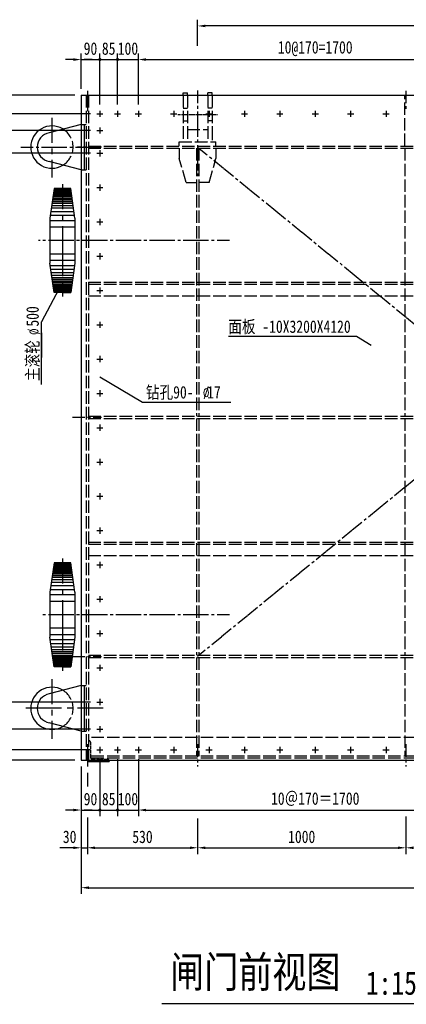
# Model space of a CAD drawing. Extents: x 7530 to 8796, y -15049 to -14057.
# Tile 3 of 6: x 7712 to 7836, y -14553 to -14237. Entities that reach past the tile are written whole.
import ezdxf

# ---------------------------------------------------------------- set-up
doc = ezdxf.new("R2010")
doc.units = 0
doc.header["$LTSCALE"] = 10
doc.header["$MEASUREMENT"] = 0
for name, pattern in [('CE', [1.07, 0.4, -0.09, 0.09, -0.09, 0.4]), ('DASHED', [0.625, 0.5, -0.125]), ('HI', [0.25, 0.2, -0.05])]:
    doc.linetypes.add(name, pattern=pattern)
doc.layers.get('0').update_dxf_attribs({"linetype": 'CONTINUOUS'})
for name, color, linetype in [('1', 4, 'CONTINUOUS'), ('BIAOZHU', 3, 'CONTINUOUS'), ('C', 50, 'CE'), ('H', 172, 'HI'), ('LAYER1', 210, 'DASHED'), ('XIXIAN', 4, 'CONTINUOUS'), ('标注', 142, 'CONTINUOUS')]:
    doc.layers.add(name, color=color, linetype=linetype)
doc.styles.add('HZ', font='txt', dxfattribs={"width": 0.8, "bigfont": 'hztxt'})
doc.styles.get("Standard").update_dxf_attribs({"font": 'txt', "width": 0.8, "height": 4})
doc.styles.add('仿宋', font='txt', dxfattribs={"width": 0.8, "height": 4})

msp = doc.modelspace()

# ---------------------------------------------------------------- linework, layer by layer
for p, q in [((7764.67, -14260.64), (7766, -14260.64)), ((7773.89, -14260.64), (7772.56, -14260.64)), ((7773.89, -14261.34), (7773.89, -14260.64)), ((7731.92, -14270.71), (7721.74, -14273.39)), ((7731.95, -14270.71), (7731.92, -14270.71)), ((7731.95, -14270.71), (7731.92, -14270.71)), ((7731.95, -14270.71), (7731.92, -14270.71)), ((7731.92, -14285.31), (7721.74, -14282.64)), ((7731.95, -14285.31), (7731.92, -14285.31)), ((7731.95, -14285.31), (7731.92, -14285.31)), ((7728.61, -14291.34), (7723.28, -14291.34)), ((7728.61, -14291.34), (7723.28, -14291.34)), ((7725.95, -14291.34), (7723.28, -14291.34)), ((7725.95, -14291.34), (7724.45, -14291.34)), ((7725.95, -14291.34), (7728.61, -14291.34)), ((7725.95, -14291.34), (7727.45, -14291.34)), ((7721.95, -14300.79), (7721.95, -14315.2)), ((7729.95, -14300.79), (7729.95, -14315.2)), ((7728.61, -14324.68), (7723.28, -14324.68)), ((7728.61, -14324.68), (7723.28, -14324.68)), ((7725.95, -14324.68), (7723.28, -14324.68)), ((7725.95, -14324.68), (7724.45, -14324.68)), ((7725.95, -14324.68), (7728.61, -14324.68)), ((7725.95, -14324.68), (7727.45, -14324.68)), ((7728.61, -14411.34), (7723.28, -14411.34)), ((7728.61, -14411.34), (7723.28, -14411.34)), ((7725.95, -14411.34), (7723.28, -14411.34)), ((7725.95, -14411.34), (7724.45, -14411.34)), ((7725.95, -14411.34), (7728.61, -14411.34)), ((7725.95, -14411.34), (7727.45, -14411.34)), ((7721.95, -14420.79), (7721.95, -14435.2)), ((7729.95, -14420.79), (7729.95, -14435.2)), ((7728.61, -14444.68), (7723.28, -14444.68)), ((7728.61, -14444.68), (7723.28, -14444.68)), ((7725.95, -14444.68), (7723.28, -14444.68)), ((7725.95, -14444.68), (7724.45, -14444.68)), ((7725.95, -14444.68), (7728.61, -14444.68)), ((7725.95, -14444.68), (7727.45, -14444.68)), ((7731.92, -14450.71), (7721.74, -14453.38)), ((7731.95, -14450.71), (7731.92, -14450.71)), ((7731.95, -14450.71), (7731.92, -14450.71)), ((7731.95, -14450.71), (7731.92, -14450.71)), ((7731.92, -14465.31), (7721.74, -14462.63)), ((7731.95, -14465.31), (7731.92, -14465.31)), ((7731.95, -14465.31), (7731.92, -14465.31))]:
    msp.add_line(p, q)
at = {"ltscale": 2}
for p, q in [((7764.67, -14261.34), (7764.67, -14260.64)), ((7766, -14261.34), (7766, -14260.64)), ((7772.56, -14261.34), (7772.56, -14260.64)), ((7731.95, -14261.34), (7731.95, -14474.68)), ((7731.95, -14261.34), (8006.61, -14261.34)), ((7723.28, -14291.34), (7721.95, -14300.79)), ((7729.95, -14300.79), (7728.61, -14291.34)), ((7723.28, -14324.68), (7721.95, -14315.23)), ((7729.95, -14315.23), (7728.61, -14324.68)), ((7723.28, -14411.34), (7721.95, -14420.79)), ((7729.95, -14420.79), (7728.61, -14411.34)), ((7723.28, -14444.68), (7721.95, -14435.23)), ((7729.95, -14435.23), (7728.61, -14444.68)), ((7731.95, -14474.68), (8006.61, -14474.68)), ((7734.28, -14474.68), (7734.28, -14475.01)), ((7734.28, -14475.01), (7740.95, -14475.01)), ((7740.95, -14474.88), (7740.95, -14475.01))]:
    msp.add_line(p, q, dxfattribs=at)
at = {"ltscale": 2, "const_width": 0.375}
msp.add_lwpolyline([(7757.75, -14552.75), (7842.04, -14552.75)], dxfattribs=at)
for centre, radius, start, end in [((7722.6, -14278.01), 6.78, 59.3807, 180), ((7722.6, -14278.01), 4.7, 100.5343, 259.4657), ((7722.6, -14278.01), 6.78, 180, 300.6193), ((7722.6, -14458.01), 6.78, 59.3807, 180), ((7722.6, -14458.01), 4.7, 100.5343, 259.4657), ((7722.6, -14458.01), 6.78, 180, 300.6193)]:
    msp.add_arc(centre, radius, start, end)
at = {"ltscale": 2}
msp.add_arc((7740.59, -14474.84), 0.355, 354.3322, 27.6876, dxfattribs=at)
at = {"layer": '1', "ltscale": 1.5}
for p, q in [((7731.95, -14270.71), (7733.45, -14270.71)), ((7732.95, -14270.71), (7732.95, -14285.31)), ((7731.92, -14285.31), (7733.45, -14285.31)), ((7731.92, -14285.31), (7733.45, -14285.31)), ((7731.95, -14450.71), (7733.45, -14450.71)), ((7732.95, -14450.71), (7732.95, -14465.31)), ((7731.92, -14465.31), (7733.45, -14465.31)), ((7731.92, -14465.31), (7733.45, -14465.31))]:
    msp.add_line(p, q, dxfattribs=at)
at = {"layer": '1'}
for p, q in [((7731.95, -14270.71), (7733.61, -14270.71)), ((7731.92, -14285.31), (7733.61, -14285.31)), ((7731.95, -14450.71), (7733.61, -14450.71)), ((7731.92, -14465.31), (7733.61, -14465.31))]:
    msp.add_line(p, q, dxfattribs=at)
at = {"layer": 'BIAOZHU', "ltscale": 2}
for p, q in [((7728.75, -14292.32), (7723.14, -14292.32)), ((7728.71, -14291.99), (7723.19, -14291.99)), ((7728.66, -14291.66), (7723.24, -14291.66)), ((7729.21, -14295.55), (7722.69, -14295.55)), ((7729.13, -14294.99), (7722.77, -14294.99)), ((7729.07, -14294.55), (7722.83, -14294.55)), ((7729, -14294.1), (7722.89, -14294.1)), ((7728.95, -14293.71), (7722.95, -14293.71)), ((7728.89, -14293.32), (7723, -14293.32)), ((7728.85, -14292.99), (7723.05, -14292.99)), ((7728.8, -14292.66), (7723.1, -14292.66)), ((7729.66, -14298.74), (7722.24, -14298.74)), ((7729.5, -14297.63), (7722.39, -14297.63)), ((7729.38, -14296.8), (7722.51, -14296.8)), ((7729.29, -14296.1), (7722.61, -14296.1)), ((7729.95, -14301.63), (7721.95, -14301.63)), ((7729.85, -14299.96), (7722.06, -14299.96)), ((7729.95, -14303.71), (7721.95, -14303.71)), ((7729.95, -14312.31), (7721.95, -14312.31)), ((7729.95, -14314.39), (7721.95, -14314.39)), ((7729.85, -14316.06), (7722.06, -14316.06)), ((7729.66, -14317.28), (7722.24, -14317.28)), ((7729.5, -14318.39), (7722.39, -14318.39)), ((7729.38, -14319.22), (7722.51, -14319.22)), ((7729.29, -14319.92), (7722.61, -14319.92)), ((7729.21, -14320.47), (7722.69, -14320.47)), ((7729.13, -14321.03), (7722.77, -14321.03)), ((7729.07, -14321.47), (7722.83, -14321.47)), ((7729, -14321.92), (7722.89, -14321.92)), ((7728.95, -14322.3), (7722.95, -14322.3)), ((7728.89, -14322.69), (7723, -14322.69)), ((7728.85, -14323.03), (7723.05, -14323.03)), ((7728.8, -14323.36), (7723.1, -14323.36)), ((7728.75, -14323.69), (7723.14, -14323.69)), ((7728.71, -14324.03), (7723.19, -14324.03)), ((7728.66, -14324.36), (7723.24, -14324.36)), ((7728.75, -14412.32), (7723.14, -14412.32)), ((7728.71, -14411.99), (7723.19, -14411.99)), ((7728.66, -14411.66), (7723.24, -14411.66)), ((7729.21, -14415.55), (7722.69, -14415.55)), ((7729.13, -14414.99), (7722.77, -14414.99)), ((7729.07, -14414.55), (7722.83, -14414.55)), ((7729, -14414.1), (7722.89, -14414.1)), ((7728.95, -14413.71), (7722.95, -14413.71)), ((7728.89, -14413.32), (7723, -14413.32)), ((7728.85, -14412.99), (7723.05, -14412.99)), ((7728.8, -14412.66), (7723.1, -14412.66)), ((7729.66, -14418.74), (7722.24, -14418.74)), ((7729.5, -14417.63), (7722.39, -14417.63)), ((7729.38, -14416.8), (7722.51, -14416.8)), ((7729.29, -14416.1), (7722.61, -14416.1)), ((7729.95, -14421.63), (7721.95, -14421.63)), ((7729.85, -14419.96), (7722.06, -14419.96)), ((7729.95, -14423.71), (7721.95, -14423.71)), ((7729.95, -14432.31), (7721.95, -14432.31)), ((7729.95, -14434.39), (7721.95, -14434.39)), ((7729.85, -14436.06), (7722.06, -14436.06)), ((7729.66, -14437.28), (7722.24, -14437.28)), ((7729.5, -14438.39), (7722.39, -14438.39)), ((7729.38, -14439.22), (7722.51, -14439.22)), ((7729.29, -14439.92), (7722.61, -14439.92)), ((7729.21, -14440.47), (7722.69, -14440.47)), ((7729.13, -14441.03), (7722.77, -14441.03)), ((7729.07, -14441.47), (7722.83, -14441.47)), ((7729, -14441.92), (7722.89, -14441.92)), ((7728.95, -14442.3), (7722.95, -14442.3)), ((7728.89, -14442.69), (7723, -14442.69)), ((7728.85, -14443.03), (7723.05, -14443.03)), ((7728.8, -14443.36), (7723.1, -14443.36)), ((7728.75, -14443.69), (7723.14, -14443.69)), ((7728.71, -14444.03), (7723.19, -14444.03)), ((7728.66, -14444.36), (7723.24, -14444.36))]:
    msp.add_line(p, q, dxfattribs=at)
at = {"layer": 'C', "ltscale": 2}
for p, q in [((7733.95, -14259.95), (7733.95, -14266.48)), ((7722.6, -14268.67), (7722.6, -14287.81)), ((7725.95, -14289.95), (7725.95, -14325.97)), ((7725.95, -14409.95), (7725.95, -14445.97)), ((7722.6, -14448.66), (7722.6, -14467.81)), ((7739.04, -14458.01), (7714.19, -14458.01)), ((7733.95, -14469.54), (7733.95, -14476.67))]:
    msp.add_line(p, q, dxfattribs=at)
at = {"layer": 'C'}
for p, q in [((7769.28, -14259.87), (7769.28, -14285.05)), ((7769.28, -14259.95), (7769.28, -14287.7)), ((7835.95, -14259.95), (7835.95, -14266.48)), ((7712.6, -14278.01), (7738.45, -14278.01)), ((7738.45, -14278.01), (7730.83, -14278.01)), ((7769.28, -14278.01), (7969.28, -14441.35)), ((7969.28, -14278.01), (7769.28, -14441.35)), ((7779.48, -14308.01), (7718.26, -14308.01)), ((7729.14, -14364.68), (7738.45, -14364.68)), ((7779.48, -14428.01), (7719.37, -14428.01)), ((7729.14, -14441.35), (7738.45, -14441.35)), ((7738.45, -14458.01), (7730.83, -14458.01)), ((7769.28, -14469.54), (7769.28, -14476.67)), ((7835.95, -14469.54), (7835.95, -14476.67))]:
    msp.add_line(p, q, dxfattribs=at)
at = {"layer": 'C', "ltscale": 0.2}
msp.add_line((7762.97, -14267.57), (7775.61, -14267.57), dxfattribs=at)
at = {"layer": 'H', "ltscale": 2}
for p, q in [((7764.67, -14261.34), (7764.67, -14276.35)), ((7766, -14261.34), (7766, -14276.35)), ((7772.56, -14261.34), (7772.56, -14276.35)), ((7773.89, -14261.34), (7773.89, -14276.35)), ((7764.67, -14265.57), (7766, -14265.57)), ((7773.89, -14265.57), (7772.56, -14265.57)), ((7764.67, -14269.57), (7766, -14269.57)), ((7764.67, -14269.57), (7766, -14269.57)), ((7773.89, -14269.57), (7772.56, -14269.57)), ((7773.89, -14269.57), (7772.56, -14269.57)), ((7766, -14272.35), (7772.56, -14272.35)), ((7773.89, -14271.81), (7773.89, -14276.35)), ((7763.41, -14276.35), (7775.15, -14276.35)), ((7763.41, -14277.68), (7763.41, -14276.35)), ((7775.15, -14277.68), (7775.15, -14276.35)), ((7763.41, -14278.35), (7763.41, -14281.68)), ((7775.15, -14278.35), (7775.15, -14281.68)), ((7765.61, -14289.35), (7763.41, -14281.68)), ((7772.95, -14289.35), (7775.15, -14281.68)), ((7765.61, -14289.35), (7768.95, -14289.35)), ((7772.95, -14289.35), (7769.61, -14289.35))]:
    msp.add_line(p, q, dxfattribs=at)
for centre in [(7722.6, -14278.01), (7722.6, -14458.01)]:
    msp.add_arc(centre, 6.78, 300.6193, 59.3807, dxfattribs=at)
at = {"layer": 'LAYER1', "ltscale": 2}
for p, q in [((7737.95, -14266.34), (7737.95, -14268.34)), ((7743.61, -14266.34), (7743.61, -14268.34)), ((7743.61, -14266.35), (7743.61, -14268.35)), ((7750.28, -14266.34), (7750.28, -14268.34)), ((7750.28, -14266.35), (7750.28, -14268.35)), ((7761.62, -14266.34), (7761.62, -14268.34)), ((7761.62, -14266.35), (7761.62, -14268.35)), ((7772.95, -14266.34), (7772.95, -14268.34)), ((7772.95, -14266.35), (7772.95, -14268.35)), ((7784.28, -14266.34), (7784.28, -14268.34)), ((7784.28, -14266.35), (7784.28, -14268.35)), ((7795.62, -14266.34), (7795.62, -14268.34)), ((7795.62, -14266.35), (7795.62, -14268.35)), ((7806.95, -14266.34), (7806.95, -14268.34)), ((7806.95, -14266.35), (7806.95, -14268.35)), ((7818.28, -14266.34), (7818.28, -14268.34)), ((7818.28, -14266.35), (7818.28, -14268.35)), ((7829.62, -14266.34), (7829.62, -14268.34)), ((7829.62, -14266.35), (7829.62, -14268.35)), ((7736.95, -14267.34), (7738.95, -14267.34)), ((7742.61, -14267.34), (7744.61, -14267.34)), ((7742.61, -14267.35), (7744.61, -14267.35)), ((7749.28, -14267.34), (7751.28, -14267.34)), ((7749.28, -14267.35), (7751.28, -14267.35)), ((7760.62, -14267.34), (7762.62, -14267.34)), ((7760.62, -14267.35), (7762.62, -14267.35)), ((7771.95, -14267.34), (7773.95, -14267.34)), ((7771.95, -14267.35), (7773.95, -14267.35)), ((7783.28, -14267.34), (7785.28, -14267.34)), ((7783.28, -14267.35), (7785.28, -14267.35)), ((7794.62, -14267.34), (7796.62, -14267.34)), ((7794.62, -14267.35), (7796.62, -14267.35)), ((7805.95, -14267.34), (7807.95, -14267.34)), ((7805.95, -14267.35), (7807.95, -14267.35)), ((7817.28, -14267.34), (7819.28, -14267.34)), ((7817.28, -14267.35), (7819.28, -14267.35)), ((7828.62, -14267.34), (7830.62, -14267.34)), ((7828.62, -14267.35), (7830.62, -14267.35)), ((7736.95, -14272.68), (7738.95, -14272.68)), ((7737.95, -14271.68), (7737.95, -14273.68)), ((7737.95, -14279.01), (7737.95, -14281.01)), ((7736.95, -14280.01), (7738.95, -14280.01)), ((7736.95, -14291.01), (7738.95, -14291.01)), ((7737.95, -14290.01), (7737.95, -14292.01)), ((7737.95, -14301.01), (7737.95, -14303.01)), ((7736.95, -14302.01), (7738.95, -14302.01)), ((7736.95, -14313.01), (7738.95, -14313.01)), ((7737.95, -14312.01), (7737.95, -14314.01)), ((7736.95, -14324.01), (7738.95, -14324.01)), ((7737.95, -14323.01), (7737.95, -14325.01)), ((7736.95, -14335.01), (7738.95, -14335.01)), ((7737.95, -14334.01), (7737.95, -14336.01)), ((7736.95, -14346.01), (7738.95, -14346.01)), ((7737.95, -14345.01), (7737.95, -14347.01)), ((7736.95, -14357.01), (7738.95, -14357.01)), ((7737.95, -14356.01), (7737.95, -14358.01)), ((7736.95, -14368.01), (7738.95, -14368.01)), ((7737.95, -14367.01), (7737.95, -14369.01)), ((7736.95, -14379.01), (7738.95, -14379.01)), ((7737.95, -14378.01), (7737.95, -14380.01)), ((7736.95, -14390.01), (7738.95, -14390.01)), ((7737.95, -14389.01), (7737.95, -14391.01)), ((7736.95, -14401.01), (7738.95, -14401.01)), ((7737.95, -14400.01), (7737.95, -14402.01)), ((7736.95, -14412.01), (7738.95, -14412.01)), ((7737.95, -14411.01), (7737.95, -14413.01)), ((7736.95, -14423.01), (7738.95, -14423.01)), ((7737.95, -14422.01), (7737.95, -14424.01)), ((7736.95, -14434.01), (7738.95, -14434.01)), ((7737.95, -14433.01), (7737.95, -14435.01)), ((7737.95, -14444.01), (7737.95, -14446.01)), ((7736.95, -14445.01), (7738.95, -14445.01)), ((7736.95, -14456.01), (7738.95, -14456.01)), ((7737.95, -14455.01), (7737.95, -14457.01)), ((7736.95, -14464.68), (7738.95, -14464.68)), ((7736.95, -14464.68), (7738.95, -14464.68)), ((7737.95, -14463.68), (7737.95, -14465.68)), ((7737.95, -14463.68), (7737.95, -14465.68)), ((7736.95, -14471.34), (7738.95, -14471.34)), ((7736.95, -14471.35), (7738.95, -14471.35)), ((7737.95, -14470.34), (7737.95, -14472.34)), ((7737.95, -14470.35), (7737.95, -14472.35)), ((7742.61, -14471.34), (7744.61, -14471.34)), ((7742.61, -14471.35), (7744.61, -14471.35)), ((7743.61, -14470.34), (7743.61, -14472.34)), ((7743.61, -14470.35), (7743.61, -14472.35)), ((7749.28, -14471.34), (7751.28, -14471.34)), ((7749.28, -14471.35), (7751.28, -14471.35)), ((7750.28, -14470.34), (7750.28, -14472.34)), ((7750.28, -14470.35), (7750.28, -14472.35)), ((7760.62, -14471.34), (7762.62, -14471.34)), ((7760.62, -14471.35), (7762.62, -14471.35)), ((7761.62, -14470.34), (7761.62, -14472.34)), ((7761.62, -14470.35), (7761.62, -14472.35)), ((7771.95, -14471.34), (7773.95, -14471.34)), ((7771.95, -14471.35), (7773.95, -14471.35)), ((7772.95, -14470.34), (7772.95, -14472.34)), ((7772.95, -14470.35), (7772.95, -14472.35)), ((7783.28, -14471.34), (7785.28, -14471.34)), ((7783.28, -14471.35), (7785.28, -14471.35)), ((7784.28, -14470.34), (7784.28, -14472.34)), ((7784.28, -14470.35), (7784.28, -14472.35)), ((7794.62, -14471.34), (7796.62, -14471.34)), ((7794.62, -14471.35), (7796.62, -14471.35)), ((7795.62, -14470.34), (7795.62, -14472.34)), ((7795.62, -14470.35), (7795.62, -14472.35)), ((7805.95, -14471.34), (7807.95, -14471.34)), ((7805.95, -14471.35), (7807.95, -14471.35)), ((7806.95, -14470.34), (7806.95, -14472.34)), ((7806.95, -14470.35), (7806.95, -14472.35)), ((7817.28, -14471.34), (7819.28, -14471.34)), ((7817.28, -14471.35), (7819.28, -14471.35)), ((7818.28, -14470.34), (7818.28, -14472.34)), ((7818.28, -14470.35), (7818.28, -14472.35)), ((7828.62, -14471.34), (7830.62, -14471.34)), ((7828.62, -14471.35), (7830.62, -14471.35)), ((7829.62, -14470.34), (7829.62, -14472.34)), ((7829.62, -14470.35), (7829.62, -14472.35))]:
    msp.add_line(p, q, dxfattribs=at)
at = {"layer": 'XIXIAN', "linetype": 'HI', "ltscale": 2}
for p, q in [((7733.61, -14261.34), (7733.61, -14474.68)), ((7734.28, -14261.34), (7734.28, -14474.68)), ((7835.61, -14277.68), (7835.61, -14261.34)), ((7734.28, -14277.68), (7879.61, -14277.68)), ((7734.28, -14278.35), (7879.51, -14278.35)), ((7768.95, -14278.35), (7768.95, -14364.35)), ((7769.61, -14278.35), (7769.61, -14364.35)), ((7835.61, -14278.35), (7835.61, -14364.35)), ((7734.28, -14321.35), (7869.28, -14321.35)), ((7734.28, -14322.01), (7993.28, -14322.01)), ((7734.28, -14325.68), (7869.28, -14325.68)), ((7734.28, -14364.35), (7941.17, -14364.35)), ((7734.28, -14365.01), (7941.3, -14365.01)), ((7768.95, -14365.01), (7768.95, -14441.01)), ((7769.61, -14365.01), (7769.61, -14441.01)), ((7835.61, -14365.01), (7835.61, -14441.01)), ((7734.28, -14404.68), (7869.28, -14404.68)), ((7734.28, -14405.35), (7993.28, -14405.35)), ((7734.28, -14409.01), (7869.28, -14409.01)), ((7734.28, -14441.01), (8004.28, -14441.01)), ((7734.28, -14441.68), (8004.28, -14441.68)), ((7768.95, -14441.68), (7768.95, -14473.34)), ((7769.61, -14441.68), (7769.61, -14473.34)), ((7835.61, -14441.68), (7835.61, -14473.34)), ((7869.28, -14467.34), (7734.28, -14467.34)), ((7734.28, -14468.34), (7734.41, -14468.34)), ((7734.28, -14468.34), (7734.41, -14468.34)), ((7869.28, -14473.34), (7734.28, -14473.34)), ((7869.28, -14474.01), (7734.28, -14474.01)), ((7743.76, -14474.67), (7743.76, -14474.67))]:
    msp.add_line(p, q, dxfattribs=at)
at = {"layer": 'XIXIAN', "linetype": 'HI', "ltscale": 0.5}
for p, q in [((7734.95, -14468.88), (7734.95, -14473.68)), ((7735.61, -14474.34), (7740.41, -14474.34))]:
    msp.add_line(p, q, dxfattribs=at)
for centre, radius, start, end in [((7734.41, -14468.88), 0.533, 0, 90), ((7735.61, -14473.68), 0.667, 180, 270), ((7740.41, -14474.88), 0.533, 22.0198, 90)]:
    msp.add_arc(centre, radius, start, end, dxfattribs=at)
at = {"layer": '标注', "ltscale": 2}
for p, q in [((7769.28, -14245.52), (7769.28, -14237.15)), ((7966.78, -14239.15), (7771.78, -14239.15)), ((7731.95, -14259.34), (7731.95, -14247.94)), ((7737.95, -14264.34), (7737.95, -14247.94)), ((7737.95, -14264.34), (7737.95, -14247.94)), ((7743.61, -14264.34), (7743.61, -14247.94)), ((7743.61, -14264.34), (7743.61, -14247.94)), ((7750.28, -14264.34), (7750.28, -14247.94)), ((7750.28, -14264.35), (7750.28, -14247.94)), ((7729.45, -14249.94), (7726.95, -14249.94)), ((7731.95, -14249.94), (7737.95, -14249.94)), ((7735.45, -14249.94), (7732.95, -14249.94)), ((7737.95, -14249.94), (7750.28, -14249.94)), ((7746.11, -14249.94), (7748.61, -14249.94)), ((7752.78, -14249.94), (7861.11, -14249.94)), ((7752.78, -14249.94), (7755.28, -14249.94)), ((7729.95, -14261.34), (7705.72, -14261.34)), ((7721.62, -14267.34), (7705.72, -14267.34)), ((7734.95, -14267.34), (7705.72, -14267.34)), ((7729.95, -14272.68), (7705.72, -14272.68)), ((7734.95, -14272.68), (7705.72, -14272.68)), ((7734.95, -14272.68), (7705.72, -14272.68)), ((7734.95, -14280.01), (7705.72, -14280.01)), ((7724.76, -14323.54), (7719.26, -14334.1)), ((7719.26, -14354.1), (7719.26, -14334.1)), ((7719.26, -14337.58), (7719.26, -14345.52)), ((7820.14, -14338.79), (7779.13, -14338.79)), ((7824.88, -14341.69), (7820.14, -14338.79)), ((7737.95, -14351.68), (7751.66, -14359.77)), ((7751.66, -14359.77), (7779.94, -14359.77)), ((7721.6, -14456.01), (7705.72, -14456.01)), ((7722.8, -14456.01), (7705.72, -14456.01)), ((7734.95, -14456.01), (7705.72, -14456.01)), ((7734.95, -14464.68), (7705.72, -14464.68)), ((7734.95, -14464.68), (7705.72, -14464.68)), ((7722.8, -14471.34), (7705.72, -14471.34)), ((7734.95, -14471.34), (7705.72, -14471.34)), ((7729.95, -14474.68), (7705.72, -14474.68)), ((7737.95, -14474.35), (7737.95, -14492.63)), ((7743.61, -14474.35), (7743.61, -14492.63)), ((7750.28, -14474.35), (7750.28, -14492.63)), ((7731.95, -14476.68), (7731.95, -14492.63)), ((7733.95, -14478.67), (7733.95, -14483.03)), ((7750.28, -14482.78), (7750.28, -14492.63)), ((7731.95, -14486.65), (7731.95, -14504.74)), ((7737.95, -14485.49), (7737.95, -14492.63)), ((7743.61, -14485.49), (7743.61, -14492.63)), ((7729.45, -14490.63), (7726.95, -14490.63)), ((7731.95, -14490.63), (7737.95, -14490.63)), ((7735.45, -14490.63), (7732.95, -14490.63)), ((7737.95, -14490.63), (7750.28, -14490.63)), ((7746.11, -14490.63), (7748.61, -14490.63)), ((7752.78, -14490.63), (7861.11, -14490.63)), ((7752.78, -14490.63), (7755.28, -14490.63)), ((7733.95, -14493.02), (7733.95, -14504.74)), ((7769.28, -14493.37), (7769.28, -14504.74)), ((7835.95, -14492.65), (7835.95, -14504.74)), ((7731.95, -14497.7), (7731.95, -14517.54)), ((7835.95, -14497.56), (7835.95, -14504.74)), ((7733.95, -14500.88), (7733.95, -14504.74)), ((7769.28, -14498.63), (7769.28, -14504.74)), ((7729.45, -14502.74), (7725.11, -14502.74)), ((7731.95, -14502.74), (7733.95, -14502.74)), ((7736.45, -14502.74), (7766.78, -14502.74)), ((7736.45, -14502.74), (7738.95, -14502.74)), ((7771.78, -14502.74), (7833.45, -14502.74)), ((7734.45, -14515.54), (8004.11, -14515.54))]:
    msp.add_line(p, q, dxfattribs=at)
at = {"layer": '标注', "ltscale": 2, "const_width": 0.5}
for points in [[(7737.7, -14249.94, 1), (7738.2, -14249.94, 1)], [(7743.36, -14249.94, 1), (7743.86, -14249.94, 1)], [(7737.7, -14490.63, 1), (7738.2, -14490.63, 1)], [(7743.36, -14490.63, 1), (7743.86, -14490.63, 1)]]:
    msp.add_lwpolyline(points, format="xyb", close=True, dxfattribs=at)
at = {"layer": '标注', "ltscale": 2}
for points in [[(7771.78, -14238.73), (7771.78, -14239.57), (7769.28, -14239.15)], [(7729.45, -14249.52), (7729.45, -14250.36), (7731.95, -14249.94)], [(7752.78, -14249.52), (7752.78, -14250.36), (7750.28, -14249.94)], [(7752.78, -14249.52), (7752.78, -14250.36), (7750.28, -14249.94)], [(7729.45, -14490.21), (7729.45, -14491.05), (7731.95, -14490.63)], [(7752.78, -14490.21), (7752.78, -14491.05), (7750.28, -14490.63)], [(7752.78, -14490.21), (7752.78, -14491.05), (7750.28, -14490.63)], [(7729.45, -14502.32), (7729.45, -14503.15), (7731.95, -14502.74)], [(7736.45, -14502.32), (7736.45, -14503.15), (7733.95, -14502.74)], [(7736.45, -14502.32), (7736.45, -14503.15), (7733.95, -14502.74)], [(7766.78, -14502.32), (7766.78, -14503.15), (7769.28, -14502.74)], [(7771.78, -14502.32), (7771.78, -14503.15), (7769.28, -14502.74)], [(7833.45, -14502.32), (7833.45, -14503.15), (7835.95, -14502.74)], [(7838.45, -14502.32), (7838.45, -14503.15), (7835.95, -14502.74)], [(7734.45, -14515.12), (7734.45, -14515.95), (7731.95, -14515.54)]]:
    msp.add_solid(points, dxfattribs=at)

# ---------------------------------------------------------------- texts
at = {"ltscale": 2, "width": 0.8}
msp.add_text('1:15', height=7.5, dxfattribs=at).set_placement((7823.19, -14549.87))
at = {"ltscale": 2, "insert": (7787.75, -14543.14), "char_height": 10, "attachment_point": 5, "style": '仿宋'}
msp.add_mtext('闸门前视图', dxfattribs=at)
at = {"layer": '标注', "ltscale": 2}
for s, style, width, p in [('主滚轮  500', '仿宋', 0.8, (7718.38, -14353.03)), ('%%C', 'HZ', 0.6, (7718.88, -14338.22))]:
    msp.add_text(s, height=4, rotation=90, dxfattribs=dict(at, style=style, width=width)).set_placement(p)
for s, style, width, p in [('面板 -10X3200X4120', '仿宋', 0.8, (7779.1, -14337.58)), ('钻孔90-  17', '仿宋', 0.8, (7752.71, -14358.64)), ('%%C', 'HZ', 0.6, (7771, -14358.79))]:
    msp.add_text(s, height=4, dxfattribs=dict(at, style=style, width=width)).set_placement(p)
at = {"layer": '标注', "ltscale": 2, "char_height": 4, "attachment_point": 5, "style": '仿宋'}
for s, insert in [('\\A1;90', (7734.95, -14246.44)), ('\\A1;85', (7740.78, -14246.44)), ('\\A1;100', (7746.95, -14246.44)), ('10@170=1700', (7806.95, -14246.44)), ('\\A1;90', (7734.95, -14487.13)), ('\\A1;85', (7740.78, -14487.13)), ('\\A1;100', (7746.95, -14487.13)), ('10＠170＝1700', (7806.95, -14487.13)), ('\\A1;30', (7728.28, -14499.24)), ('\\A1;530', (7751.61, -14499.24)), ('\\A1;1000', (7802.61, -14499.24))]:
    msp.add_mtext(s, dxfattribs=dict(at, insert=insert))

doc.saveas('drawing.dxf')
